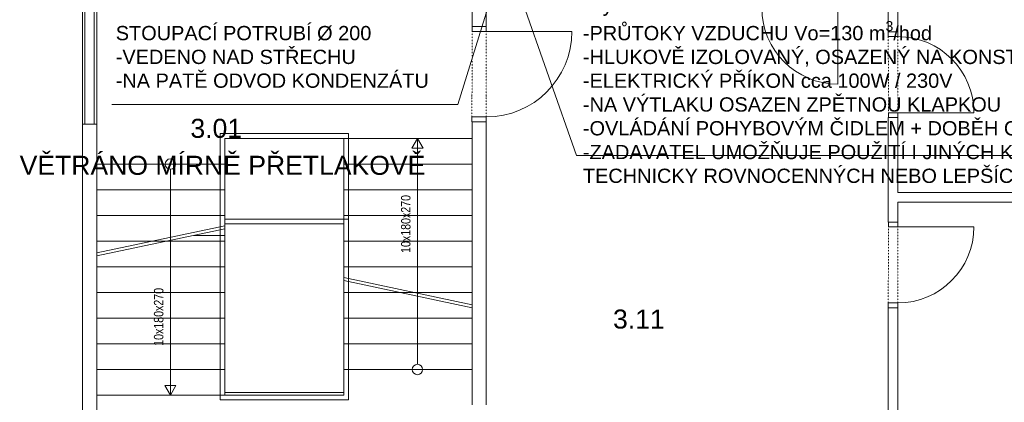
# Model space of a CAD drawing. Header units: millimetres. Extents: x 918337 to 1269480, y -257156 to -67477.
# Tile 80 of 114: x 1150519 to 1160880, y -196146 to -192124. Entities that reach past the tile are written whole.
import ezdxf

# ---------------------------------------------------------------- set-up
doc = ezdxf.new("R2010")
doc.units = ezdxf.units.MM
doc.linetypes.add('DĚLICÍ2', pattern=[15.875, 6.35, -3.175, 0, -3.175, 0, -3.175])
doc.layers.get('0').update_dxf_attribs({"color": 8, "lineweight": 9})
for name, color, linetype, lineweight in [('1VZT - LEGENDY', 7, 'Continuous', 13), ('1VZT-POPIS', 7, 'Continuous', 13), ('LEGENDY', 7, 'Continuous', 9), ('St_plocha_místnosti', 3, 'Continuous', 18)]:
    doc.layers.add(name, color=color, linetype=linetype, lineweight=lineweight)
doc.styles.add('Andy', font='arial.ttf')
doc.styles.get("Standard").update_dxf_attribs({"font": 'arial.ttf'})

# ---------------------------------------------------------------- blocks, each defined once
blk = doc.blocks.new('AXASXASXSAXA')
at = {"color": 8, "ltscale": 2}
for p, q in [((1169677, -223137), (1169677, -226647)), ((1161097, -227617), (1161097, -226417)), ((1161122, -227617), (1161122, -226417)), ((1161222, -227617), (1161222, -226417)), ((1161247, -226417), (1161247, -227617)), ((1165197, -226417), (1165197, -226592)), ((1165347, -226397), (1165347, -226592)), ((1169577, -226397), (1169577, -226647)), ((1165197, -226592), (1165347, -226592)), ((1169577, -226647), (1169677, -226647)), ((1161247, -227617), (1161097, -227617)), ((1161097, -227617), (1161097, -230967)), ((1161247, -230967), (1161247, -227617)), ((1165197, -227592), (1165347, -227592)), ((1165197, -227592), (1165197, -230567)), ((1165347, -227592), (1165347, -230567)), ((1169577, -227547), (1169677, -227547)), ((1169577, -227547), (1169577, -228647)), ((1169677, -227547), (1169677, -228337)), ((1163897, -227717), (1162547, -227717)), ((1162547, -227717), (1162547, -230517)), ((1163897, -227717), (1163897, -230517)), ((1165197, -227767), (1162597, -227767)), ((1162597, -227767), (1162597, -230467)), ((1163847, -227767), (1163847, -230467)), ((1164622, -227767), (1164564, -227868)), ((1164681, -227868), (1164622, -227767)), ((1164622, -230142), (1164622, -227767)), ((1164564, -227868), (1164681, -227868)), ((1162597, -228037), (1161247, -228037)), ((1165197, -228037), (1163847, -228037)), ((1162022, -228091), (1162022, -230467)), ((1162597, -228307), (1161247, -228307)), ((1165197, -228307), (1163847, -228307)), ((1169677, -228337), (1175927, -228337)), ((1169677, -228437), (1169677, -228647)), ((1169677, -228437), (1175927, -228437)), ((1162597, -228577), (1161247, -228577)), ((1163897, -228617), (1162597, -228617)), ((1163847, -228667), (1162597, -228667)), ((1165197, -228577), (1163847, -228577)), ((1169577, -228647), (1169677, -228647)), ((1162597, -228687), (1161247, -228971)), ((1162597, -228717), (1161247, -229002)), ((1162597, -228847), (1161247, -228847)), ((1162597, -228787), (1162268, -228787)), ((1165197, -228847), (1163847, -228847)), ((1162597, -229117), (1161247, -229117)), ((1165197, -229117), (1163847, -229117)), ((1165197, -229516), (1163847, -229231)), ((1165197, -229547), (1163847, -229262)), ((1162597, -229387), (1161247, -229387)), ((1165197, -229387), (1163847, -229387)), ((1169577, -229547), (1169677, -229547)), ((1169577, -229547), (1169577, -231367)), ((1169677, -229547), (1169677, -231367)), ((1162597, -229657), (1161247, -229657)), ((1165197, -229657), (1163847, -229657)), ((1162597, -229927), (1161247, -229927)), ((1165197, -229927), (1163847, -229927)), ((1162597, -230197), (1161247, -230197)), ((1165197, -230197), (1163847, -230197)), ((1162022, -230467), (1161964, -230365)), ((1161964, -230365), (1162081, -230365)), ((1162081, -230365), (1162022, -230467)), ((1162597, -230467), (1161247, -230467)), ((1163897, -230517), (1162547, -230517)), ((1163847, -230437), (1162597, -230437)), ((1163847, -230467), (1162597, -230467))]:
    blk.add_line(p, q, dxfattribs=at)
for points in [[(1169047, -226397), (1169047, -227197)], [(1165347, -226642), (1166247, -226642)], [(1169678, -227497), (1170478, -227497)], [(1169678, -228697), (1170478, -228697)]]:
    blk.add_lwpolyline(points, dxfattribs=at)
for points in [[(1165347, -226592), (1165347, -226642), (1165197, -226642), (1165197, -226592)], [(1169677, -226697), (1169677, -226647), (1169577, -226647), (1169577, -226697)], [(1169678, -227547), (1169678, -227497), (1169578, -227497), (1169578, -227547)], [(1165346, -227542), (1165346, -227592), (1165196, -227592), (1165196, -227542)], [(1169678, -228647), (1169678, -228697), (1169578, -228697), (1169578, -228647)], [(1169677, -229497), (1169677, -229547), (1169577, -229547), (1169577, -229497)]]:
    blk.add_lwpolyline(points, close=True, dxfattribs=at)
at = {"color": 8, "linetype": 'DĚLICÍ2', "ltscale": 2}
for points in [[(1165196, -227542), (1165197, -226642)], [(1165346, -227542), (1165347, -226642)], [(1169577, -226697), (1169578, -227497)], [(1169677, -226697), (1169678, -227497)], [(1169577, -229497), (1169578, -228697)], [(1169677, -229497), (1169678, -228697)]]:
    blk.add_lwpolyline(points, dxfattribs=at)
at = {"color": 8, "ltscale": 2}
for centre in [(1162022, -228037), (1164622, -230197)]:
    blk.add_circle(centre, 54.6, dxfattribs=at)
for centre, radius, start, end in [((1169047, -226397), 800, 180, 270), ((1165347, -226642), 900, 270, 0), ((1169678, -227497), 800, 0, 90), ((1169678, -228697), 800, 270, 0)]:
    blk.add_arc(centre, radius, start, end, dxfattribs=at)
at = {"color": 8, "ltscale": 2, "width": 0.8}
for p in [(1164549, -228971), (1161949, -229948)]:
    blk.add_text('10x180x270', height=100, rotation=90, dxfattribs=at).set_placement(p)

msp = doc.modelspace()

# ---------------------------------------------------------------- linework, layer by layer
at = {"layer": '1VZT - LEGENDY', "ltscale": 0.1}
for p, q in [((1156377.3, -193550.8), (1155607.2, -191363.6)), ((1155129.8, -193015.5), (1155519.5, -191758.4)), ((1161822.8, -193550.8), (1156377.3, -193550.8))]:
    msp.add_line(p, q, dxfattribs=at)
at = {"layer": '1VZT-POPIS', "ltscale": 0.1}
msp.add_line((1151489.7, -193015.5), (1155129.8, -193015.5), dxfattribs=at)

# ---------------------------------------------------------------- block references
msp.add_blockref('AXASXASXSAXA', (-9917.6, 34395.4))

# ---------------------------------------------------------------- texts
at = {"layer": '1VZT - LEGENDY', "lineweight": 5, "char_height": 150, "attachment_point": 1}
for s, insert in [('\\A1;\\pxt30;ODSÁVACÍ POTRUBNÍ VENILÁTOR \\P-System-Air RVK 125 L {\\L\\P}-PRŮTOKY VZDUCHU Vo=130 m{\\H0.7x;\\S3^ ;}/hod{\\L\\P}-HLUKOVĚ IZOLOVANÝ, OSAZENÝ NA KONSTRUKCI\\P-ELEKTRICKÝ PŘÍKON cca 100W / 230V\\P-NA VÝTLAKU OSAZEN ZPĚTNOU KLAPKOU\\P-OVLÁDÁNÍ POHYBOVÝM ČIDLEM + DOBĚH CHODU\\P\\ptz;{\\A0;\\C1;-ZADAVATEL UMOŽŇUJE POUŽITÍ I JINÝCH\\~KVALITATIVNĚ A TECHNICKY\\~ROVNOCENNÝCH\\~NEBO\\~LEPŠÍCH ŘEŠENÍ.}', (1156445.7, -191638.5)), ('STOUPACÍ POTRUBÍ %%C 200\\P-VEDENO NAD STŘECHU\\P-NA PATĚ ODVOD KONDENZÁTU', (1151530.1, -192189.4))]:
    msp.add_mtext_dynamic_manual_height_columns(s, width=7941.607, gutter_width=12.5, heights=[0], dxfattribs=dict(at, insert=insert))
at = {"layer": 'LEGENDY', "lineweight": 5, "insert": (1150518.8, -193757.3), "char_height": 200, "attachment_point": 7}
msp.add_mtext_dynamic_manual_height_columns('\\A1;{\\L\\P}VĚTRÁNO MÍRNĚ PŘETLAKOVĚ', width=10573.444, gutter_width=0, heights=[2614.2], dxfattribs=at)
at = {"layer": 'St_plocha_místnosti', "ltscale": 2, "style": 'Andy'}
for s, p in [('3.01', (1152315.7, -193365.9)), ('3.11', (1156762.7, -195371))]:
    msp.add_text(s, height=200, dxfattribs=at).set_placement(p)

doc.saveas('drawing.dxf')
